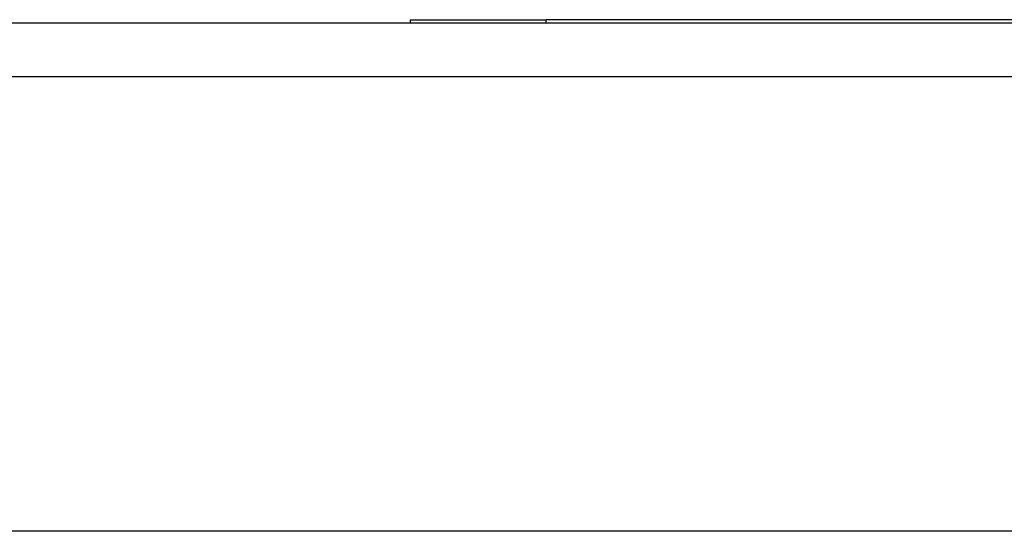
# Model space of a CAD drawing. Header units: inches. Extents: x 11 to 342, y 26 to 169.
# Tile 111 of 218: x 43.954 to 45.764, y 168.247 to 169.187. Entities that reach past the tile are written whole.
import ezdxf

# ---------------------------------------------------------------- set-up
doc = ezdxf.new("R2010")
doc.units = ezdxf.units.IN
doc.header["$MEASUREMENT"] = 0
doc.layers.add('Visible Edges(ANSI)', color=7, linetype='Continuous', lineweight=25)
doc.layers.add('Visible Tangent Edges(ANSI)', color=7, linetype='Continuous', lineweight=25)

msp = doc.modelspace()

# ---------------------------------------------------------------- linework, layer by layer
at = {"layer": 'Visible Edges(ANSI)'}
for p, q in [((44.6719, 169.1866), (44.6719, 169.1806)), ((44.6719, 169.1866), (44.9219, 169.1866)), ((45.8552, 169.1866), (44.9219, 169.1866)), ((10.6194, 169.1806), (82.2244, 169.1806)), ((82.2244, 168.2466), (10.6194, 168.2466))]:
    msp.add_line(p, q, dxfattribs=at)
at = {"layer": 'Visible Tangent Edges(ANSI)'}
for p, q in [((44.9219, 169.1806), (44.9219, 169.1866)), ((82.2244, 169.0816), (10.6194, 169.0816))]:
    msp.add_line(p, q, dxfattribs=at)

doc.saveas('drawing.dxf')
